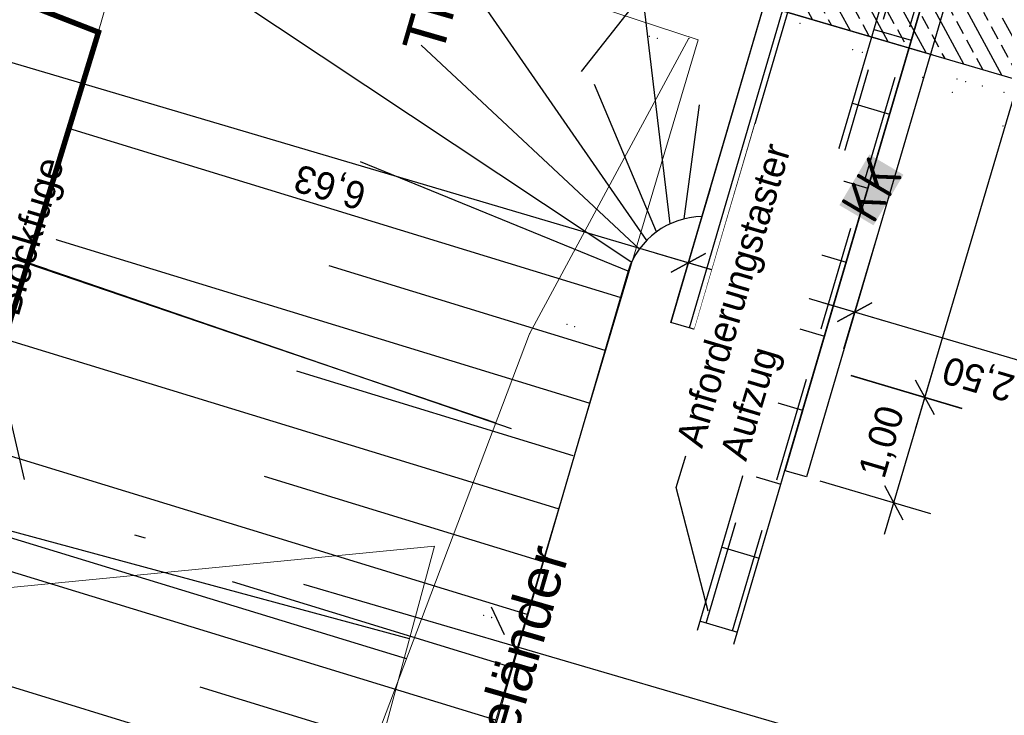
# Model space of a CAD drawing. Header units: millimetres. Extents: x -191 to 81095, y -508122 to 28741.
# Tile 86 of 251: x 5000.93 to 5009.87, y 10023.42 to 10029.73. Entities that reach past the tile are written whole.
import ezdxf
from ezdxf import colors
from ezdxf.entities.mleader import LeaderData, LeaderLine
from ezdxf.math import Vec2, Vec3

# ---------------------------------------------------------------- set-up
doc = ezdxf.new("R2010")
doc.units = ezdxf.units.MM
for name, pattern in [('1', [0]), ('ACAD_ISO10W100', [18, 12, -3, 0, -3]), ('AUSGEZOGEN', [2, 1, 1]), ('Marx-Verm$0$1', [0]), ('Marx-Verm$0$4', [0.36, 0.16, -0.2]), ('VE22-087 DB - VST Hervest-Dorsten ALK VA2736$0$1', [0]), ('VERDECKT2', [4.7625, 3.175, -1.5875])]:
    doc.linetypes.add(name, pattern=pattern)
doc.layers.get('0').update_dxf_attribs({"color": 251})
for name, color, linetype, lineweight in [('BOESCHUNGEN', 251, '1', 25), ('Marx-Verm$0$BBauwerk-txt', 251, 'Marx-Verm$0$1', 25), ('Marx-Verm$0$BKanaele-txt', 251, 'Marx-Verm$0$1', 25), ('Marx-Verm$0$BOESCHUNGEN', 251, 'Marx-Verm$0$1', 25), ('Marx-Verm$0$L_BBauwerk', 251, 'Marx-Verm$0$1', 18), ('Marx-Verm$0$L_BTopogrf', 251, 'Marx-Verm$0$1', 18), ('Marx-Verm$0$S_B-Bstg', 251, 'Marx-Verm$0$1', 18), ('Marx-Verm$0$S_BBauwerk', 251, 'Marx-Verm$0$1', 18), ('Marx-Verm$0$S_BKanaele', 251, 'Marx-Verm$0$1', 18), ('Marx-Verm$0$S_BTopogrf', 251, 'Marx-Verm$0$1', 18), ('TTK-P-Text unten', 12, 'Continuous', 25), ('TTK-P-Treppe oben', 12, 'Continuous', 25), ('TTK-P-Treppe unten', 12, 'Continuous', 25), ('VE22-087 DB - VST Hervest-Dorsten ALK VA2736$0$AX_Bahnverkehr', 7, 'VE22-087 DB - VST Hervest-Dorsten ALK VA2736$0$1', 18), ('VE22-087 DB - VST Hervest-Dorsten ALK VA2736$0$AX_Flurstueck', 9, 'VE22-087 DB - VST Hervest-Dorsten ALK VA2736$0$1', 18), ('VE22-087 DB - VST Hervest-Dorsten ALK VA2736$0$AX_Gehoelz', 7, 'VE22-087 DB - VST Hervest-Dorsten ALK VA2736$0$1', 18), ('VE22-087 DB - VST Hervest-Dorsten ALK VA2736$0$AX_Gelaendekante', 7, 'VE22-087 DB - VST Hervest-Dorsten ALK VA2736$0$1', 18)]:
    doc.layers.add(name, color=color, linetype=linetype, lineweight=lineweight)
for name, color, linetype in [('TTK-B-Böschung', 251, 'Continuous'), ('TTK-DB-Grenze', 110, 'AUSGEZOGEN'), ('TTK-P-Böschung', 140, 'Continuous'), ('TTK-P-Kabelkanal', 162, 'Continuous'), ('TTk-P-Kappe', 162, 'Continuous'), ('TTK-P-PU', 12, 'Continuous'), ('TTK-P-Treppenturm', 140, 'Continuous'), ('TTK-Schnittlinien 100', 3, 'Continuous'), ('XREF ALK Kataster', 251, 'Continuous'), ('XREF Nachvermessung', 7, 'Continuous')]:
    doc.layers.add(name, color=color, linetype=linetype)
doc.styles.add('AKG DIN 6776', font='AKG_DIN67.TTF')
doc.styles.add('Marx-Verm$0$1', font='isocp')
doc.styles.add('Marx-Verm$0$Standard', font='arial.ttf')
doc.dimstyles.new('TTK', dxfattribs={"dimtxt": 2.5, "dimasz": 2.5, "dimexe": 3.5, "dimexo": 0.1, "dimgap": 1, "dimtad": 1, "dimzin": 0, "dimtxsty": 'AKG DIN 6776', "dimblk": 'OBLIQUE', "dimcen": -0.09, "dimdle": 3, "dimclrd": 256, "dimclre": 256, "dimclrt": 256, "dimadec": 3, "dimazin": 0, "dimtfac": 1, "dimtofl": 0, "dimtmove": 0, "dimatfit": 3, "dimldrblk": 'OBLIQUE', "dimfxl": 7, "dimfxlon": 1, "dimtolj": 1, "dimtzin": 0, "dimlwd": -1, "dimlwe": -1, "dimarcsym": 0})

# ---------------------------------------------------------------- blocks, each defined once
blk = doc.blocks.new('VE22-087 DB - VST Hervest-Dorsten ALK VA2736')
at = {"layer": 'VE22-087 DB - VST Hervest-Dorsten ALK VA2736$0$AX_Bahnverkehr', "color": 253, "linetype": 'VE22-087 DB - VST Hervest-Dorsten ALK VA2736$0$1', "lineweight": 13, "ltscale": 0.5, "true_color": 0x999999}
blk.add_polyline3d([(5021.5918, 10020.3833, 0), (5025.6313, 10034.4721, 0), (5028.9209, 10045.9456, 0), (5023.5924, 10046.0009, 0), (5019.8293, 10046.0395, 0), (5014.5469, 10046.0941, 0), (5014.0544, 10046.0994, 0), (5013.1337, 10045.9648, 0), (5013.1033, 10045.8689, 0), (5009.6528, 10045.0998, 0), (5008.7208, 10044.6827, 0), (5007.8814, 10044.1411, 0), (5007.1672, 10043.4469, 0), (5006.6477, 10042.5531, 0), (5004.886, 10036.705, 0), (5003.021, 10037.3146, 0), (5002.5052, 10035.8915, 0), (5000.9372, 10031.5697, 0), (4996.6817, 10033.2005, 0), (4996.0058, 10031.812, 0), (5001.6397, 10029.6191, 0), (5002.0924, 10031.1905, 0), (5007.0846, 10029.551, 0), (5004.9421, 10022.3517, 0)], dxfattribs=at)
at = {"layer": 'VE22-087 DB - VST Hervest-Dorsten ALK VA2736$0$AX_Flurstueck', "linetype": 'VE22-087 DB - VST Hervest-Dorsten ALK VA2736$0$1', "lineweight": 13, "ltscale": 0.5}
for points in [[(5028.9209, 10045.9456, 0), (5023.5924, 10046.0009, 0), (5019.8293, 10046.0395, 0), (5014.5469, 10046.0941, 0), (5014.0544, 10046.0994, 0), (5013.1337, 10045.9648, 0), (5013.1033, 10045.8689, 0), (5009.6528, 10045.0998, 0), (5008.7208, 10044.6827, 0), (5007.8814, 10044.1411, 0), (5007.1672, 10043.4469, 0), (5006.6477, 10042.5531, 0), (5004.886, 10036.705, 0), (5004.415, 10035.1421, 0), (5002.5052, 10035.8915, 0), (5000.9372, 10031.5697, 0), (4996.6817, 10033.2005, 0), (4996.0058, 10031.812, 0), (5001.6397, 10029.6191, 0), (4996.9839, 10014.4106, 0), (4995.4133, 10009.2822, 0), (4990.7172, 9993.9406, 0)], [(4969.9596, 9970.9443, 0), (4976.7198, 9984.5933, 0), (4978.8851, 9987.4719, 0), (4981.4452, 9989.8642, 0), (4985.4705, 9991.1576, 0), (4990.7172, 9993.9406, 0), (4995.4133, 10009.2822, 0), (4996.9839, 10014.4106, 0), (5001.6397, 10029.6191, 0), (4996.0058, 10031.812, 0), (4985.2508, 10035.9981, 0), (4982.3732, 10033.9081, 0), (4967.4075, 10023.0371, 0), (4974.9658, 10012.8611, 0), (4974.0386, 10009.6767, 0), (4972.2628, 10003.7212, 0), (4973.6495, 10003.2904, 0), (4971.3913, 9995.4285, 0), (4969.3062, 9991.3884, 0), (4967.4452, 9987.7818, 0), (4967.6738, 9987.6591, 0), (4957.3519, 9968.1221, 0)]]:
    blk.add_polyline3d(points, dxfattribs=at)
at = {"layer": 'VE22-087 DB - VST Hervest-Dorsten ALK VA2736$0$AX_Gehoelz', "color": 3, "linetype": 'VE22-087 DB - VST Hervest-Dorsten ALK VA2736$0$1', "lineweight": 13, "ltscale": 0.5, "true_color": 0x00ff00}
blk.add_polyline3d([(4990.9553, 9973.1358, 0), (4993.5314, 9982.1982, 0), (4997.431, 9995.9209, 0), (5000.9659, 10008.3607, 0), (5004.9421, 10022.3517, 0), (5007.0846, 10029.551, 0), (5002.0924, 10031.1905, 0), (5001.6397, 10029.6191, 0), (4996.9839, 10014.4106, 0), (4995.4133, 10009.2822, 0), (4990.7172, 9993.9406, 0), (4985.4705, 9991.1576, 0), (4981.4452, 9989.8642, 0), (4978.8851, 9987.4719, 0), (4976.7198, 9984.5933, 0), (4969.9596, 9970.9443, 0)], dxfattribs=at)
at = {"layer": 'VE22-087 DB - VST Hervest-Dorsten ALK VA2736$0$AX_Gelaendekante', "color": 18, "linetype": 'VE22-087 DB - VST Hervest-Dorsten ALK VA2736$0$1', "lineweight": 13, "ltscale": 0.5, "true_color": 0x520000}
for points in [[(4997.5203, 9998.4337, 0), (4999.4788, 10005.667, 0), (5001.4362, 10012.9013, 0), (5003.3897, 10020.1344, 0), (5004.6907, 10024.9551, 0)], [(5004.6907, 10024.9551, 0), (5000.0648, 10024.5016, 0)]]:
    blk.add_polyline3d(points, dxfattribs=at)
blk = doc.blocks.new('_OBLIQUE')
at = {"color": 0, "linetype": 'ByBlock'}
blk.add_line((-0.5, -0.5), (0.5, 0.5), dxfattribs=at)
blk = doc.blocks.new('*D1323')
at = {"layer": 'DEFPOINTS', "color": 0}
for p in [(5010.8203, 10024.357), (5012.7522, 10023.7854), (5009.9824, 10014.342)]:
    blk.add_point(p, dxfattribs=at)
at = {"layer": 'TTK-P-Treppe oben'}
for p, q in [((5007.9432, 10014.6324), (5010.9054, 10024.6446)), ((5011.4915, 10024.1584), (5010.4846, 10024.4563)), ((5008.6995, 10014.7215), (5007.6927, 10015.0194))]:
    blk.add_line(p, q, dxfattribs=at)
at = {"layer": 'TTK-P-Treppe oben', "xscale": 0.25, "yscale": 0.25, "zscale": 0.25}
for p, rotation in [((5010.8203, 10024.357), 73.5187373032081), ((5008.0283, 10014.9201), 253.5187373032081)]:
    blk.add_blockref('_OBLIQUE', p, dxfattribs=dict(at, rotation=rotation))
at = {"layer": 'TTK-P-Treppe oben', "insert": (5009.1905, 10019.7077), "char_height": 0.25, "attachment_point": 5, "rotation": 73.51874, "style": 'AKG DIN 6776'}
blk.add_mtext('\\A1;9,84', dxfattribs=at)
blk = doc.blocks.new('*D1316')
at = {"layer": 'DEFPOINTS', "color": 0}
for p in [(5008.6441, 10027.543), (5008.5069, 10027.0793), (5011.0428, 10026.8392)]:
    blk.add_point(p, dxfattribs=at)
at = {"layer": 'TTK-P-Treppe oben'}
for p, q in [((5008.6412, 10027.5334), (5008.4076, 10026.7437)), ((5011.1917, 10026.2849), (5008.2192, 10027.1644)), ((5011.04, 10026.8296), (5010.8047, 10026.0344))]:
    blk.add_line(p, q, dxfattribs=at)
at = {"layer": 'TTK-P-Treppe oben', "xscale": 0.25, "yscale": 0.25, "zscale": 0.25}
for p, rotation in [((5008.5069, 10027.0793), 163.5187373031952), ((5010.904, 10026.3701), 343.5187373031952)]:
    blk.add_blockref('_OBLIQUE', p, dxfattribs=dict(at, rotation=rotation))
at = {"layer": 'TTK-P-Treppe oben', "insert": (5009.6363, 10026.4908), "char_height": 0.25, "attachment_point": 5, "rotation": 163.51874, "style": 'AKG DIN 6776'}
blk.add_mtext('\\A1;2,50', dxfattribs=at)
blk = doc.blocks.new('*D1315')
at = {"layer": 'DEFPOINTS', "color": 0}
for p in [(5007.1963, 10028.2031), (5008.7077, 10027.7597), (5006.9961, 10027.5262)]:
    blk.add_point(p, dxfattribs=at)
at = {"layer": 'TTK-P-Treppe oben'}
for p, q in [((5007.1935, 10028.1935), (5006.8968, 10027.1906)), ((5008.7048, 10027.7501), (5008.4071, 10026.7438)), ((5008.7941, 10026.9943), (5006.7084, 10027.6114))]:
    blk.add_line(p, q, dxfattribs=at)
at = {"layer": 'TTK-P-Treppe oben', "xscale": 0.25, "yscale": 0.25, "zscale": 0.25}
for p, rotation in [((5006.9961, 10027.5262), 163.5187373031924), ((5008.5064, 10027.0794), 343.5187373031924)]:
    blk.add_blockref('_OBLIQUE', p, dxfattribs=dict(at, rotation=rotation))
at = {"layer": 'TTK-P-Treppe oben', "insert": (5007.6821, 10027.0691), "char_height": 0.25, "attachment_point": 5, "rotation": 163.51874, "style": 'AKG DIN 6776', "bg_fill": 3, "box_fill_scale": 1.1, "bg_fill_color": 256, "bg_fill_true_color": 13158600, "bg_fill_transparency": 0}
blk.add_mtext('\\A1;1,57', dxfattribs=at)
blk = doc.blocks.new('*D1314')
at = {"layer": 'DEFPOINTS', "color": 0}
for p in [(5001.472, 10032.2218), (5000.6392, 10029.407), (5007.2217, 10028.2894)]:
    blk.add_point(p, dxfattribs=at)
at = {"layer": 'TTK-P-Treppe oben'}
for p, q in [((5000.8378, 10030.0782), (5000.5399, 10029.0714)), ((5007.2836, 10027.4412), (5000.3515, 10029.4921)), ((5007.1945, 10028.1975), (5006.8966, 10027.1907))]:
    blk.add_line(p, q, dxfattribs=at)
at = {"layer": 'TTK-P-Treppe oben', "xscale": 0.25, "yscale": 0.25, "zscale": 0.25}
for p, rotation in [((5000.6392, 10029.407), 163.5187373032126), ((5006.9959, 10027.5263), 343.5187373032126)]:
    blk.add_blockref('_OBLIQUE', p, dxfattribs=dict(at, rotation=rotation))
at = {"layer": 'TTK-P-Treppe oben', "insert": (5003.7484, 10028.233), "char_height": 0.25, "attachment_point": 5, "rotation": 163.51874, "style": 'AKG DIN 6776'}
blk.add_mtext('\\A1;6,63', dxfattribs=at)
blk = doc.blocks.new('*D1311')
at = {"layer": 'DEFPOINTS', "color": 0}
for p in [(5009.9281, 10037.5483), (5012.2661, 10036.8566), (5006.8393, 10026.986)]:
    blk.add_point(p, dxfattribs=at)
at = {"layer": 'TTK-P-Treppe oben'}
for p, q in [((5009.0589, 10026.0164), (5012.3512, 10037.1443)), ((5011.5948, 10037.0552), (5012.6017, 10036.7573)), ((5008.4728, 10026.5027), (5009.4796, 10026.2048))]:
    blk.add_line(p, q, dxfattribs=at)
at = {"layer": 'TTK-P-Treppe oben', "xscale": 0.25, "yscale": 0.25, "zscale": 0.25}
for p, rotation in [((5012.2661, 10036.8566), 73.518737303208), ((5009.144, 10026.3041), 253.518737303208)]:
    blk.add_blockref('_OBLIQUE', p, dxfattribs=dict(at, rotation=rotation))
at = {"layer": 'TTK-P-Treppe oben', "insert": (5010.4713, 10031.6495), "char_height": 0.25, "attachment_point": 5, "rotation": 73.51874, "style": 'AKG DIN 6776'}
blk.add_mtext('\\A1;11,00', dxfattribs=at)
blk = doc.blocks.new('*D1310')
at = {"layer": 'DEFPOINTS', "color": 0}
for p in [(5008.1586, 10026.5988), (5008.069, 10025.5829), (5008.8613, 10025.3485)]:
    blk.add_point(p, dxfattribs=at)
at = {"layer": 'TTK-P-Treppe oben'}
for p, q in [((5009.23, 10026.5947), (5008.7762, 10025.0608)), ((5008.4736, 10026.5056), (5009.4805, 10026.2077)), ((5008.1901, 10025.5471), (5009.1969, 10025.2492))]:
    blk.add_line(p, q, dxfattribs=at)
at = {"layer": 'TTK-P-Treppe oben', "xscale": 0.25, "yscale": 0.25, "zscale": 0.25}
for p, rotation in [((5009.1449, 10026.307), 73.51873730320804), ((5008.8613, 10025.3485), 253.518737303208)]:
    blk.add_blockref('_OBLIQUE', p, dxfattribs=dict(at, rotation=rotation))
at = {"layer": 'TTK-P-Treppe oben', "insert": (5008.7694, 10025.8969), "char_height": 0.25, "attachment_point": 5, "rotation": 73.51874, "style": 'AKG DIN 6776'}
blk.add_mtext('\\A1;1,00', dxfattribs=at)
blk = doc.blocks.new('_None')
blk = doc.blocks.new('*D1302')
at = {"layer": 'DEFPOINTS', "color": 0}
for p in [(5008.6643, 10030.0981), (5014.6744, 10029.2671), (5014.4206, 10028.4093)]:
    blk.add_point(p, dxfattribs=at)
at = {"layer": 'TTK-P-Treppe unten'}
for p, q in [((5008.7233, 10030.2977), (5009.0212, 10031.3046)), ((5008.6343, 10031.0541), (5014.962, 10029.182)), ((5014.4758, 10028.5958), (5014.7737, 10029.6027))]:
    blk.add_line(p, q, dxfattribs=at)
at = {"layer": 'TTK-P-Treppe unten', "xscale": 0.25, "yscale": 0.25, "zscale": 0.25}
for p, rotation in [((5008.9219, 10030.969), 163.5187373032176), ((5014.6744, 10029.2671), 343.5187373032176)]:
    blk.add_blockref('_OBLIQUE', p, dxfattribs=dict(at, rotation=rotation))
at = {"layer": 'TTK-P-Treppe unten', "insert": (5011.729, 10029.8844), "char_height": 0.25, "attachment_point": 5, "rotation": 163.51874, "style": 'AKG DIN 6776', "bg_fill": 3, "box_fill_scale": 1.1, "bg_fill_color": 256, "bg_fill_true_color": 13158600, "bg_fill_transparency": 0}
blk.add_mtext('\\A1;6,00', dxfattribs=at)
blk = doc.blocks.new('*D1299')
at = {"layer": 'DEFPOINTS', "color": 0}
for p in [(5012.7576, 10028.3787), (5013.8006, 10028.0701), (5009.7905, 10014.3983)]:
    blk.add_point(p, dxfattribs=at)
at = {"layer": 'TTK-P-Treppe unten'}
for p, q in [((5008.6304, 10014.4287), (5012.8427, 10028.6663)), ((5013.4288, 10028.1801), (5012.422, 10028.478)), ((5009.3867, 10014.5177), (5008.3798, 10014.8156))]:
    blk.add_line(p, q, dxfattribs=at)
at = {"layer": 'TTK-P-Treppe unten', "xscale": 0.25, "yscale": 0.25, "zscale": 0.25}
for p, rotation in [((5012.7576, 10028.3787), 73.51873730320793), ((5008.7155, 10014.7163), 253.5187373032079)]:
    blk.add_blockref('_OBLIQUE', p, dxfattribs=dict(at, rotation=rotation))
at = {"layer": 'TTK-P-Treppe unten', "insert": (5010.5028, 10021.6166), "char_height": 0.25, "attachment_point": 5, "rotation": 73.51874, "style": 'AKG DIN 6776'}
blk.add_mtext('\\A1;14,25', dxfattribs=at)
blk = doc.blocks.new('Böschung')
at = {"layer": 'BOESCHUNGEN', "ltscale": 0.2}
for p, q in [((39.1478, 8.4885, -4.2275), (38.7583, -0.014, -0.2294)), ((36.668, 0.3365, -6.1089), (36.553, 5.646, -3.6645))]:
    blk.add_line(p, q, dxfattribs=at)
blk = doc.blocks.new('Marx-Verm$0$99')
at = {"color": 0}
blk.add_point((0, 0), dxfattribs=at)
blk = doc.blocks.new('Marx-Verm')
at = {"layer": 'Marx-Verm$0$BBauwerk-txt', "ltscale": 0.2, "flags": 128}
for points, elevation in [([(2567431.867, 5726886.2039), (2567430.2593, 5726884.108)], 33.5), ([(2567429.5041, 5726879.2356), (2567429.6254, 5726878.9864)], 37.57)]:
    blk.add_lwpolyline(points, dxfattribs=dict(at, elevation=elevation))
at = {"layer": 'Marx-Verm$0$BOESCHUNGEN', "ltscale": 0.2}
for p, q in [((2567421.434, 5726883.5442, 32.5567), (2567429.5264, 5726880.9066, 36.5549)), ((2567428.7418, 5726878.7546, 36.5686), (2567423.4837, 5726880.2867, 33.1197))]:
    blk.add_line(p, q, dxfattribs=at)
at = {"layer": 'Marx-Verm$0$L_BBauwerk', "linetype": 'Marx-Verm$0$4', "lineweight": 35, "ltscale": 0.2}
blk.add_line((2567433.9027, 5726884.0235, 36.489), (2567433.9027, 5726884.0235, 35.7843), dxfattribs=at)
at = {"layer": 'Marx-Verm$0$L_BTopogrf', "ltscale": 0.2}
for p, q in [((2567429.8226, 5726881.7194, 36.5497), (2567431.2338, 5726884.4215, 36.6457)), ((2567428.3561, 5726877.6963, 36.5753), (2567429.8226, 5726881.7194, 36.5497))]:
    blk.add_line(p, q, dxfattribs=at)
at = {"layer": 'Marx-Verm$0$S_B-Bstg'}
for p, xscale, yscale, zscale, rotation in [((2567432.2416, 5726884.5706, 34.518), 0.2000000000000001, 0.2000000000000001, 0.2000000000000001, 0.7647498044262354), ((2567430.8748, 5726884.4353, 37.5796), 0.2, 0.2, 0.2, 0.7647497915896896), ((2567430.9472, 5726884.4156, 37.5796), 0.2, 0.2, 0.2, 0.7647497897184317), ((2567432.722, 5726884.3362, 36.1104), 0.2, 0.2, 0.2, 0.7647497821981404), ((2567432.8089, 5726884.3129, 36.1104), 0.2, 0.2, 0.2, 0.7647497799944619), ((2567433.6736, 5726884.0817, 36.1104), 0.2, 0.2, 0.2, 0.7647497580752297), ((2567433.752, 5726884.0608, 36.1104), 0.1999999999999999, 0.1999999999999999, 0.1999999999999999, 0.7647497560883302), ((2567434.1004, 5726883.9676, 36.4711), 0.2, 0.2, 0.2, 0.7647497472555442), ((2567430.1596, 5726881.8092, 37.5796), 0.1999999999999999, 0.1999999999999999, 0.1999999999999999, 0.7647495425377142), ((2567430.232, 5726881.7895, 37.5796), 0.2000000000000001, 0.2000000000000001, 0.2000000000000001, 0.764749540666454), ((2567429.4377, 5726879.1587, 37.5726), 0.2, 0.2, 0.2, 0.7647492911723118), ((2567429.51, 5726879.139, 37.5726), 0.2, 0.2, 0.2, 0.7647492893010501), ((2567429.5109, 5726879.142, 37.5796), 0.2000000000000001, 0.2000000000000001, 0.2000000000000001, 0.7647492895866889)]:
    blk.add_blockref('Marx-Verm$0$99', p, dxfattribs=dict(at, xscale=xscale, yscale=yscale, zscale=zscale, rotation=rotation))
at = {"layer": 'Marx-Verm$0$S_BBauwerk', "lineweight": 35, "xscale": 0.2, "yscale": 0.2, "zscale": 0.2, "rotation": 0.7647497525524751}
for p in [(2567433.9027, 5726884.0235, 36.489), (2567433.9027, 5726884.0235, 35.7843)]:
    blk.add_blockref('Marx-Verm$0$99', p, dxfattribs=at)
at = {"layer": 'Marx-Verm$0$S_BBauwerk', "xscale": 0.2, "yscale": 0.2, "zscale": 0.2, "rotation": 0.7647497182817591}
blk.add_blockref('Marx-Verm$0$99', (2567434.0948, 5726883.6621, 36.6805), dxfattribs=at)
at = {"layer": 'Marx-Verm$0$S_BKanaele'}
for p, xscale, yscale, zscale, rotation in [((2567433.3611, 5726884.0943, 36.9883), 0.2, 0.2, 0.2, 0.7647497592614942), ((2567433.6307, 5726883.9625, 36.9835), 0.2000000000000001, 0.2000000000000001, 0.2000000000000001, 0.7647497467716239)]:
    blk.add_blockref('Marx-Verm$0$99', p, dxfattribs=dict(at, xscale=xscale, yscale=yscale, zscale=zscale, rotation=rotation))
at = {"layer": 'Marx-Verm$0$S_BTopogrf'}
for p, xscale, yscale, zscale, rotation in [((2567431.2338, 5726884.4215, 36.6457), 0.2000000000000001, 0.2000000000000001, 0.2000000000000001, 0.764749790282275), ((2567429.8226, 5726881.7194, 36.5497), 0.2, 0.2, 0.2, 0.7647495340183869)]:
    blk.add_blockref('Marx-Verm$0$99', p, dxfattribs=dict(at, xscale=xscale, yscale=yscale, zscale=zscale, rotation=rotation))
at = {"layer": 'Marx-Verm$0$BBauwerk-txt', "char_height": 0.375, "attachment_point": 1, "rotation": 74.56991, "style": 'Marx-Verm$0$Standard'}
for s, insert in [('\\pxqr;Treppe 16/28\\PStufen 7', (2567428.6291, 5726884.3215, 33.5)), ('Geländer', (2567429.2756, 5726877.7532, 37.57))]:
    blk.add_mtext(s, dxfattribs=dict(at, insert=insert))
at = {"layer": 'Marx-Verm$0$BKanaele-txt', "insert": (2567432.62, 5726882.9237, 36.8), "char_height": 0.36, "attachment_point": 1, "rotation": 60.15125, "style": 'Marx-Verm$0$1', "bg_fill": 1, "box_fill_scale": 1, "bg_fill_color": 7, "bg_fill_true_color": 16777215, "bg_fill_transparency": 0}
blk.add_mtext('KK', dxfattribs=at)

msp = doc.modelspace()

# ---------------------------------------------------------------- hatches: boundary and pattern name
at = {"layer": 'TTK-P-Treppe unten'}
h = msp.add_hatch(dxfattribs=at)
h.set_pattern_fill('ANSI33', color=251, scale=0.04)
h.set_pattern_definition([(118.5187373, (18223.8368, 12392.8369), (-0.2231798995, -0.1212713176), []), (118.5187373, (18223.88775, 12393.00914), (-0.2231798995, -0.1212713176), [0.127, -0.0635])])
h.paths.add_polyline_path([(5014.134, 10027.4304), (5013.6542, 10027.5711), (5009.7905, 10014.3983), (5010.2692, 10014.2555)])
h.paths.add_polyline_path([(5013.6598, 10027.5903), (5014.1396, 10027.4495), (5014.4211, 10028.4091), (5002.3409, 10031.9511), (5002.199, 10031.4717), (5013.8006, 10028.0701)])

# ---------------------------------------------------------------- next in the draw order: block references
at = {"layer": 'XREF ALK Kataster', "color": 251}
msp.add_blockref('VE22-087 DB - VST Hervest-Dorsten ALK VA2736', (0, 0), dxfattribs=at)

# ---------------------------------------------------------------- next in the draw order: hatches: boundary and pattern name
at = {"layer": 'TTK-P-Treppenturm', "transparency": 33554483}
h = msp.add_hatch(dxfattribs=at)
h.set_pattern_fill('ANGLE', color=251)
h.set_pattern_definition([(73.51874, (18213.195, 12379.5874), (-6.6980043, 1.981657), [5.08, -1.905]), (163.51874, (18213.195, 12379.5874), (-1.981657, -6.6980043), [5.08, -1.905])])
h.paths.add_polyline_path([(5005.0167, 10029.3519), (5004.9095, 10028.9666), (5012.9873, 10026.7188), (5009.4989, 10014.8253), (5009.8828, 10014.7128), (5013.4853, 10026.9954)])

# ---------------------------------------------------------------- next in the draw order: linework, layer by layer
at = {"layer": 'TTK-P-Böschung', "color": 251}
for p, q in [((5006.6197, 10027.7302), (5004.4914, 10030.8013)), ((5006.4842, 10027.5294), (5001.9136, 10030.5664)), ((5006.8317, 10027.8809), (5006.5566, 10030.1954)), ((5006.5525, 10027.6491), (5004.5718, 10029.5039)), ((5006.7066, 10027.8067), (5006.1439, 10029.1441)), ((5006.9604, 10027.9257), (5007.0992, 10028.9606)), ((5006.3793, 10027.2121), (5001.3731, 10028.7448)), ((5006.4492, 10027.4516), (5004.0197, 10028.4437)), ((5006.0962, 10026.2531), (5001.0803, 10027.7886)), ((5006.4492, 10027.4516), (5003.7066, 10018.0567)), ((5006.2426, 10026.7312), (5003.7346, 10027.4989)), ((5005.8162, 10025.293), (5000.7876, 10026.8324)), ((5005.9499, 10025.775), (5003.4419, 10026.5427)), ((5005.5348, 10024.3333), (5000.4949, 10025.8762)), ((5005.6755, 10024.8131), (5003.1492, 10025.5865)), ((5005.2481, 10023.3755), (5000.2022, 10024.92)), ((5005.3941, 10023.8535), (5002.8565, 10024.6303)), ((5004.9628, 10022.4171), (4999.9095, 10023.9638)), ((5005.1054, 10022.8963), (5002.5638, 10023.6741))]:
    msp.add_line(p, q, dxfattribs=at)
msp.add_arc((5007.1309, 10027.2282), 0.7174, 90.80695, 161.86258, dxfattribs=at)
at = {"layer": 'TTK-P-Kabelkanal', "color": 251, "linetype": 'VERDECKT2', "ltscale": 0.3}
msp.add_line((5007.3977, 10024.1854), (5011.7434, 10038.9809), dxfattribs=at)
at = {"layer": 'TTK-P-Kabelkanal', "color": 251}
msp.add_line((5007.409, 10024.0651), (5011.7818, 10038.9483), dxfattribs=at)
at = {"layer": 'TTK-P-Kabelkanal', "color": 251, "linetype": 'AUSGEZOGEN', "ltscale": 10}
for p, q in [((5009.023, 10029.5446), (5008.687, 10029.6431)), ((5008.8259, 10028.8729), (5008.49, 10028.9715)), ((5008.6288, 10028.2012), (5008.2929, 10028.2998)), ((5008.4318, 10027.5295), (5008.0959, 10027.6281)), ((5008.2347, 10026.8578), (5007.8988, 10026.9564)), ((5008.0377, 10026.1861), (5007.7017, 10026.2847)), ((5007.8406, 10025.5145), (5007.5047, 10025.613)), ((5007.6435, 10024.8428), (5007.3076, 10024.9413)), ((5007.4465, 10024.1711), (5007.1105, 10024.2696))]:
    msp.add_line(p, q, dxfattribs=at)
at = {"layer": 'TTK-P-Kabelkanal', "color": 251, "flags": 128}
msp.add_lwpolyline([(5007.0814, 10024.1914), (5011.4725, 10039.1374), (5013.014, 10040.6012)], dxfattribs=at)
at = {"layer": 'TTK-P-Kabelkanal', "color": 251, "linetype": 'VERDECKT2', "ltscale": 0.3, "flags": 128}
msp.add_lwpolyline([(5007.1585, 10024.2556), (5011.5167, 10039.1103), (5012.9857, 10040.5053)], dxfattribs=at)
at = {"layer": 'TTk-P-Kappe', "color": 251}
msp.add_line((5007.6838, 10029.8647), (5006.8393, 10026.986), dxfattribs=at)
at = {"layer": 'TTk-P-Kappe', "color": 251, "linetype": 'AUSGEZOGEN', "ltscale": 10, "flags": 128}
for points in [[(5007.8771, 10025.6392), (5011.5367, 10038.113), (5011.7286, 10038.0568), (5008.069, 10025.5829), (5007.8771, 10025.6392), (5008.1586, 10026.5988)], [(5007.8181, 10026.6988), (5006.8393, 10026.986), (5009.9358, 10037.5404), (5010.9185, 10037.2517)], [(5007.0072, 10026.9367), (5010.1037, 10037.4912)], [(5007.0552, 10026.9226), (5010.1517, 10037.4771)]]:
    msp.add_lwpolyline(points, dxfattribs=at)
at = {"layer": 'TTK-P-PU', "color": 251}
msp.add_line((5001.3264, 10031.7298), (5013.8006, 10028.0701), dxfattribs=at)
at = {"layer": 'TTK-P-Treppe oben', "color": 251, "linetype": 'VERDECKT2', "ltscale": 0.5}
msp.add_line((5007.6838, 10029.8647), (5013.9923, 10028.0138), dxfattribs=at)

# ---------------------------------------------------------------- next in the draw order: dimensions: what is measured, and where the dimension line sits
at = {"layer": 'TTK-P-Treppe oben', "color": 251}
for base, p1, p2, angle, picture, middle in [((5008.5069, 10027.0793), (5011.0428, 10026.8392), (5008.6441, 10027.543), 163.51874, '*D1316', (5009.6363, 10026.4908)), ((5008.8613, 10025.3485), (5008.1586, 10026.5988), (5008.069, 10025.5829), 73.51874, '*D1310', (5008.7694, 10025.8969))]:
    dim = msp.add_linear_dim(base=base, p1=p1, p2=p2, angle=angle, dimstyle='TTK', override={"dimscale": 0, "dimdec": 2}, dxfattribs=at)
    dim.commit()
    dim.dimension.update_dxf_attribs({"geometry": picture, "text_midpoint": middle})
dim = msp.add_linear_dim(base=(5010.8203, 10024.357), p1=(5009.9824, 10014.342), p2=(5012.7522, 10023.7854), angle=73.51874, dimstyle='TTK', override={"dimscale": 0, "dimdec": 2}, dxfattribs=at)
dim.commit()
dim.dimension.update_dxf_attribs({"geometry": '*D1323', "text_midpoint": (5009.4243, 10019.6385), "dimtype": 160})

# ---------------------------------------------------------------- next in the draw order: dimensions: what is measured, and where the dimension line sits
dim = msp.add_linear_dim(base=(5006.9961, 10027.52625), p1=(5008.70765, 10027.7597), p2=(5007.19635, 10028.20309), angle=163.51874, dimstyle='TTK', override={"dimscale": 0, "dimdec": 2, "dimtfill": 1}, dxfattribs=at)
dim.commit()
dim.dimension.update_dxf_attribs({"geometry": '*D1315', "text_midpoint": (5007.68209, 10027.0691)})

# ---------------------------------------------------------------- next in the draw order: dimensions: what is measured, and where the dimension line sits
for base, p1, p2, angle, picture, middle in [((5012.2661, 10036.8566), (5006.8393, 10026.986), (5009.9281, 10037.5483), 73.51874, '*D1311', (5010.4713, 10031.6495)), ((5000.6392, 10029.407), (5007.2217, 10028.2894), (5001.472, 10032.2218), 163.51874, '*D1314', (5003.7484, 10028.233))]:
    dim = msp.add_linear_dim(base=base, p1=p1, p2=p2, angle=angle, dimstyle='TTK', override={"dimscale": 0, "dimdec": 2}, dxfattribs=at)
    dim.commit()
    dim.dimension.update_dxf_attribs({"geometry": picture, "text_midpoint": middle})

# ---------------------------------------------------------------- next in the draw order: dimensions: what is measured, and where the dimension line sits
at = {"layer": 'TTK-P-Treppe unten', "color": 251}
dim = msp.add_linear_dim(base=(5014.6744, 10029.2671), p1=(5008.6643, 10030.0981), p2=(5014.4206, 10028.4093), angle=163.51874, dimstyle='TTK', override={"dimscale": 0, "dimtfill": 1}, dxfattribs=at)
dim.commit()
dim.dimension.update_dxf_attribs({"geometry": '*D1302', "text_midpoint": (5011.7981, 10030.118), "dimtype": 160})

# ---------------------------------------------------------------- next in the draw order: leaders
at = {"layer": 'TTK-P-Text unten', "color": 251}
ml = msp.add_multileader_mtext('Standard', dxfattribs=at)
ml.set_content('\\A1;Blockfuge', color=256, style='AKG DIN 6776')
ml.set_leader_properties(color=251)
ml.set_arrow_properties(name='NONE')
ml.build(insert=Vec2(0, 0))
ml.multileader.update_dxf_attribs({"dogleg_length": 3, "arrow_head_size": 0.3, "scale": 0.1})
ctx = ml.context
ctx.base_point, ctx.scale, ctx.char_height, ctx.arrow_head_size, ctx.landing_gap_size, ctx.plane_origin, ctx.plane_x_axis, ctx.plane_y_axis = Vec3(5000.7999, 10026.9587), 0.1, 0.25, 0.3, 0.1, Vec3(5000.9707, 10025.5584), Vec3(0.283702, 0.958913), Vec3(-0.958913, 0.283702)
notes = []
notes.append((ctx, [(0, (1, 1, 0), (5000.7105, 10026.6723), (0.283702, 0.958913), 0.3, [(0, [(5000.9707, 10025.5584)], 0, [])])]))
ctx.mtext.insert, ctx.mtext.text_direction, ctx.mtext.rotation, ctx.mtext.flow_direction = Vec3(5000.6742, 10027.1002), Vec3(0.283702, 0.958913), 1.283144, 5
ctx.mtext.has_bg_fill, ctx.mtext.bg_color, ctx.mtext.bg_scale_factor, ctx.mtext.bg_transparency, ctx.mtext.use_window_bg_color = 1, -1027028792, 1.5, 0, 1
for ctx, leaders in notes:
    for number, flags, end, landing, length, lines in leaders:
        leader = LeaderData()
        leader.index, (leader.has_last_leader_line, leader.has_dogleg_vector, leader.attachment_direction) = number, flags
        leader.last_leader_point, leader.dogleg_vector, leader.dogleg_length = Vec3(end), Vec3(landing), length
        for number, points, colour, breaks in lines:
            line = LeaderLine()
            line.index, line.vertices, line.color, line.breaks = number, Vec3.list(points), colors.encode_raw_color(colour), breaks
            leader.lines.append(line)
        ctx.leaders.append(leader)

# ---------------------------------------------------------------- next in the draw order: block references
at = {"layer": 'TTK-B-Böschung', "color": 251, "rotation": 73.65584438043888}
msp.add_blockref('Böschung', (4994.468, 9988.833, 6.1089), dxfattribs=at)

# ---------------------------------------------------------------- next in the draw order: dimensions: what is measured, and where the dimension line sits
at = {"layer": 'TTK-P-Treppe unten', "color": 251}
dim = msp.add_linear_dim(base=(5012.7576, 10028.3787), p1=(5009.7905, 10014.3983), p2=(5013.8006, 10028.0701), angle=73.51874, dimstyle='TTK', override={"dimscale": 0}, dxfattribs=at)
dim.commit()
dim.dimension.update_dxf_attribs({"geometry": '*D1299', "text_midpoint": (5010.5028, 10021.6166)})

# ---------------------------------------------------------------- next in the draw order: leaders
at = {"layer": 'TTK-P-Text unten', "color": 251}
ml = msp.add_multileader_mtext('Standard', dxfattribs=at)
ml.set_content('\\A1;Anforderungstaster\\PAufzug', color=256, style='AKG DIN 6776')
ml.set_leader_properties(color=251)
ml.set_arrow_properties(name='NONE')
ml.build(insert=Vec2(0, 0))
ml.multileader.update_dxf_attribs({"dogleg_length": 3, "arrow_head_size": 0.3, "scale": 0.1})
ctx = ml.context
ctx.base_point, ctx.scale, ctx.char_height, ctx.arrow_head_size, ctx.landing_gap_size, ctx.plane_origin, ctx.plane_x_axis, ctx.plane_y_axis = Vec3(5007.0071, 10025.7637), 0.1, 0.25, 0.3, 0.1, Vec3(5007.1778, 10024.3634), Vec3(0.283702, 0.958913), Vec3(-0.958913, 0.283702)
notes = []
notes.append((ctx, [(0, (1, 1, 0), (5006.8878, 10025.4861), (0.283702, 0.958913), 0.3, [(0, [(5007.1778, 10024.3634)], 0, [])])]))
ctx.mtext.insert, ctx.mtext.text_direction, ctx.mtext.rotation, ctx.mtext.flow_direction = Vec3(5006.8814, 10025.9052), Vec3(0.283702, 0.958913), 1.283144, 5
ctx.mtext.has_bg_fill, ctx.mtext.bg_color, ctx.mtext.bg_scale_factor, ctx.mtext.bg_transparency, ctx.mtext.use_window_bg_color = 1, -1027028792, 1.5, 0, 1
for ctx, leaders in notes:
    for number, flags, end, landing, length, lines in leaders:
        leader = LeaderData()
        leader.index, (leader.has_last_leader_line, leader.has_dogleg_vector, leader.attachment_direction) = number, flags
        leader.last_leader_point, leader.dogleg_vector, leader.dogleg_length = Vec3(end), Vec3(landing), length
        for number, points, colour, breaks in lines:
            line = LeaderLine()
            line.index, line.vertices, line.color, line.breaks = number, Vec3.list(points), colors.encode_raw_color(colour), breaks
            leader.lines.append(line)
        ctx.leaders.append(leader)

# ---------------------------------------------------------------- next in the draw order: linework, layer by layer
at = {"layer": 'TTK-DB-Grenze', "color": 251, "const_width": 0.05}
msp.add_lwpolyline([(5042.8458, 10045.8044), (5013.8513, 10046.1222), (5009.6545, 10045.1015), (5007.1688, 10043.4486), (5006.7196, 10042.5141), (5004.6043, 10036.1578), (5002.7645, 10036.6043), (5000.9385, 10031.5707), (4996.7392, 10033.18), (4996.0068, 10031.8131), (5001.641, 10029.62), (4990.7179, 9993.9397), (4984.0921, 9990.7105), (4981.0171, 9989.3916), (4978.8853, 9987.4707), (4976.7198, 9984.5919), (4969.9593, 9970.9423), (4968.0026, 9943.2645), (4963.9618, 9931.1272), (4950.021, 9850.1348), (4938.687, 9799.6406, 0.535789), (4943.8348, 9790.9592), (4974.5583, 9795.9093)], format="xyb", dxfattribs=at)
at = {"layer": 'TTK-Schnittlinien 100', "color": 251, "linetype": 'ACAD_ISO10W100', "ltscale": 0.5}
msp.add_line((5026.7328, 10017.8081), (4998.093, 10026.1901), dxfattribs=at)

# ---------------------------------------------------------------- next in the draw order: block references
at = {"layer": 'XREF Nachvermessung', "color": 251, "rotation": 359.2603692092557}
msp.add_blockref('Marx-Verm', (-2636136.5692, -5683235.6624), dxfattribs=at)

doc.saveas('drawing.dxf')
